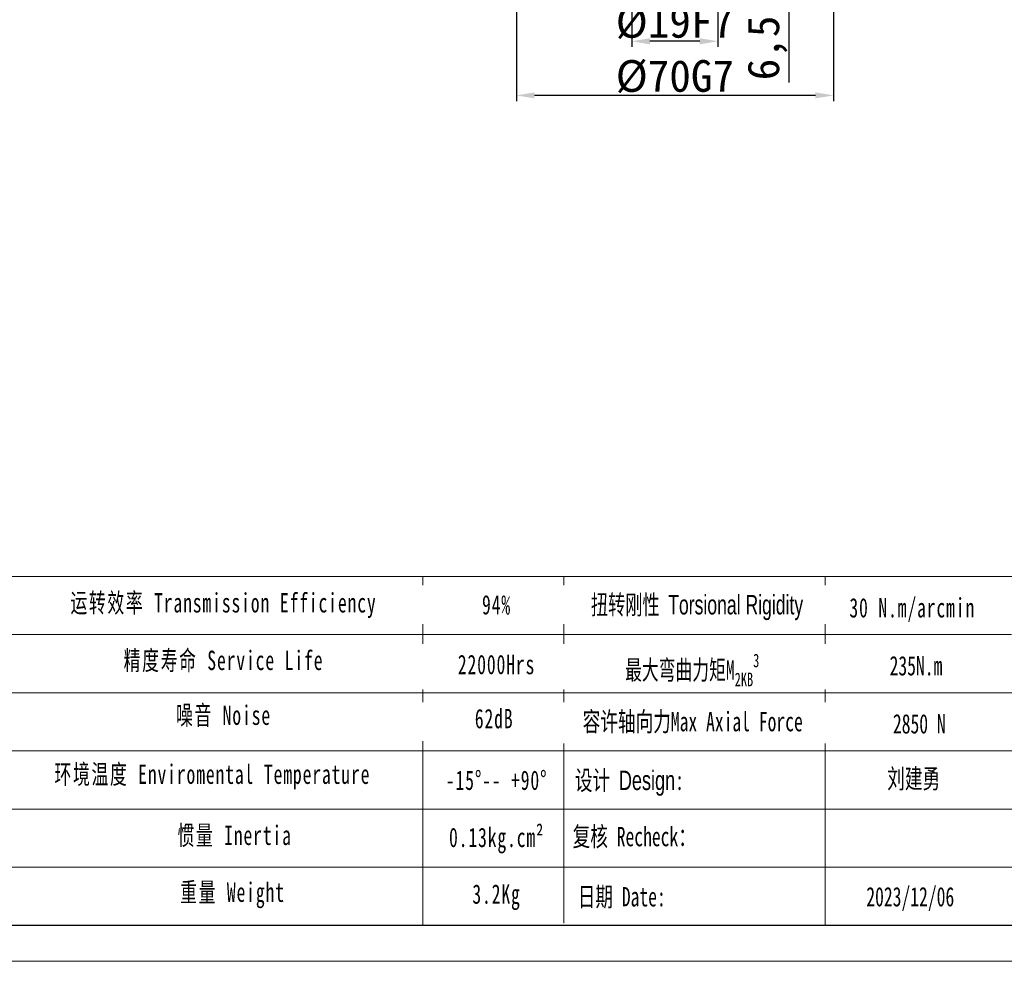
# Model space of a CAD drawing. Header units: millimetres. Extents: x 6028 to 6701, y -895 to -419.
# Tile 2 of 8: x 6267 to 6484, y -895 to -687. Entities that reach past the tile are written whole.
import ezdxf

# ---------------------------------------------------------------- set-up
doc = ezdxf.new("R2010")
doc.units = ezdxf.units.MM
doc.header["$PDSIZE"] = -5
doc.layers.get('Defpoints').update_dxf_attribs({"lineweight": 18})
for name, color, linetype, lineweight in [('SLD-0', 7, 'Continuous', 18), ('图框_外框线', 7, 'Continuous', 18), ('尺寸线层', 3, 'Continuous', 18)]:
    doc.layers.add(name, color=color, linetype=linetype, lineweight=lineweight)
doc.styles.add('工程字', font='txt')
doc.styles.add('标准', font='txt', dxfattribs={"width": 0.667})
doc.dimstyles.new('ISO-25', dxfattribs={"dimtxt": 7, "dimasz": 4, "dimexe": 1.25, "dimexo": 0.625, "dimtad": 1, "dimtxsty": '工程字', "dimcen": 2, "dimdle": 8, "dimadec": 0, "dimazin": 0, "dimtfac": 1, "dimtmove": 0, "dimatfit": 3, "dimfxl": 1, "dimarcsym": 0})

# ---------------------------------------------------------------- blocks, each defined once
blk = doc.blocks.new('*D33')
at = {"layer": 'Defpoints', "color": 0}
for p in [(6376.62, -677.66), (6446.62, -677.16), (6376.62, -703.72)]:
    blk.add_point(p, dxfattribs=at)
at = {"layer": '尺寸线层', "color": 0, "lineweight": -2}
for p, q in [((6446.62, -677.79), (6446.62, -704.97)), ((6376.62, -678.29), (6376.62, -704.97)), ((6442.62, -703.72), (6380.62, -703.72))]:
    blk.add_line(p, q, dxfattribs=at)
at = {"layer": '尺寸线层', "color": 0}
for points in [[(6380.62, -703.05), (6380.62, -704.38), (6376.62, -703.72)], [(6442.62, -704.38), (6442.62, -703.05), (6446.62, -703.72)]]:
    blk.add_solid(points, dxfattribs=at)
at = {"layer": '尺寸线层', "color": 0, "insert": (6411.6, -699.59), "char_height": 7, "attachment_point": 5, "style": '工程字'}
blk.add_mtext('%%C70G7', dxfattribs=at)
blk = doc.blocks.new('*D34')
at = {"layer": 'Defpoints', "color": 0}
for p in [(6402.1, -665.66), (6421.1, -666.16), (6402.1, -691.78)]:
    blk.add_point(p, dxfattribs=at)
at = {"layer": '尺寸线层', "color": 0, "lineweight": -2}
for p, q in [((6402.1, -666.29), (6402.1, -693.03)), ((6421.1, -666.79), (6421.1, -693.03)), ((6417.1, -691.78), (6406.1, -691.78))]:
    blk.add_line(p, q, dxfattribs=at)
at = {"layer": '尺寸线层', "color": 0}
for points in [[(6406.1, -691.11), (6406.1, -692.45), (6402.1, -691.78)], [(6417.1, -692.45), (6417.1, -691.11), (6421.1, -691.78)]]:
    blk.add_solid(points, dxfattribs=at)
at = {"layer": '尺寸线层', "color": 0, "insert": (6411.6, -687.65), "char_height": 7, "attachment_point": 5, "style": '工程字'}
blk.add_mtext('%%C19F7', dxfattribs=at)
blk = doc.blocks.new('*D36')
at = {"layer": 'Defpoints', "color": 0}
for p in [(6433.38, -671.16), (6436.73, -677.66), (6446.67, -677.66)]:
    blk.add_point(p, dxfattribs=at)
at = {"layer": '尺寸线层', "color": 0, "lineweight": -2}
for p, q in [((6436.73, -667.16), (6436.73, -663.16)), ((6434.01, -671.16), (6437.98, -671.16)), ((6436.73, -671.16), (6436.73, -677.66)), ((6446.05, -677.66), (6435.48, -677.66)), ((6436.73, -681.66), (6436.73, -700.84))]:
    blk.add_line(p, q, dxfattribs=at)
at = {"layer": '尺寸线层', "color": 0}
for points in [[(6436.06, -667.16), (6437.4, -667.16), (6436.73, -671.16)], [(6437.4, -681.66), (6436.06, -681.66), (6436.73, -677.66)]]:
    blk.add_solid(points, dxfattribs=at)
at = {"layer": '尺寸线层', "color": 0, "insert": (6432.02, -693.25), "char_height": 7, "attachment_point": 5, "rotation": 90, "style": '工程字'}
blk.add_mtext('6,5', dxfattribs=at)

msp = doc.modelspace()

# ---------------------------------------------------------------- linework, layer by layer
at = {"layer": 'SLD-0'}
msp.add_line((6355.9686, -809.873), (6355.9686, -886.7706), dxfattribs=at)
at = {"layer": '图框_外框线'}
for p, q in [((6087.6328, -809.873), (6693.0383, -809.873)), ((6387.0839, -809.873), (6387.0839, -886.3441)), ((6444.7873, -809.873), (6444.7873, -886.7706)), ((6145.65, -822.7034), (6485.9003, -822.7034)), ((6087.6328, -835.5338), (6693.0383, -835.5338)), ((6145.65, -848.3642), (6693.0383, -848.3642)), ((6145.65, -861.1946), (6693.0383, -861.1946)), ((6145.65, -874.025), (6693.0383, -874.025))]:
    msp.add_line(p, q, dxfattribs=at)
at = {"layer": '图框_外框线', "color": 3}
msp.add_lwpolyline([(6028.1966, -894.7808), (6701.0484, -894.7808), (6701.0484, -418.9784), (6028.1966, -418.9784)], close=True, dxfattribs=at)
at = {"layer": '图框_外框线', "color": 3, "lineweight": 25}
msp.add_lwpolyline([(6068.2473, -886.7706), (6693.0383, -886.7706), (6693.0383, -426.9886), (6068.2473, -426.9886)], close=True, dxfattribs=at)

# ---------------------------------------------------------------- texts
at = {"layer": 'SLD-0', "color": 1, "char_height": 4.2768, "attachment_point": 2, "line_spacing_factor": 1.15057, "style": '标准'}
for s, insert, width in [('\\T1.1;运转效率 Transmission Efficiency', (6312.012, -813.5324), 72.678028), ('\\T1.1;94%', (6372.251, -813.9692), 54.694645), ('\\T1.1;精度寿命 Service Life', (6312.012, -826.2429), 72.678028), ('\\T1.1;22000Hrs', (6372.251, -827.1507), 54.694645), ('\\T1.1;噪音 Noise', (6312.012, -838.3408), 72.678028), ('\\T1.1;62dB', (6371.7243, -839.0888), 54.694645), ('{\\T1.1;环境温度 Enviromental Temperature}', (6309.5601, -851.3576), 155.071678), ('\\T1.1;-15%%D-- +90%%D', (6372.251, -852.6896), 54.694645), ('\\T1.1;惯量 Inertia', (6314.4639, -864.8337), 72.678028), ('{\\T1.1;0.13kg.cm²}', (6372.251, -865.299), 54.694645), ('\\T1.1;重量 Weight', (6314.0042, -877.391), 72.678028), ('\\T1.1;3.2Kg', (6372.251, -877.8055), 54.694645)]:
    msp.add_mtext(s, dxfattribs=dict(at, insert=insert, width=width))
at = {"layer": 'SLD-0', "color": 1, "char_height": 4.2768, "width": 54.694645, "attachment_point": 2, "style": '标准'}
for s, insert in [('{\\T1.1;30 N.m/arcmin}', (6463.9768, -814.6307)), ('{\\f宋体|b0|i0|c134|p2;设计 \\fArial|b0|i0|c0|p2;Design}:', (6401.5614, -852.7141)), ('{\\fSimSun|b1|i0|c134|p2;刘建勇}', (6464.3, -852.343)), ('{\\f宋体|b0|i0|c134|p2;复核 Recheck：}', (6402.6369, -865.114)), ('{\\f宋体|b0|i0|c134|p2;日期 }Date:', (6399.8787, -878.3897)), ('2023/12/06', (6463.5354, -878.3851))]:
    msp.add_mtext(s, dxfattribs=dict(at, insert=insert))

# ---------------------------------------------------------------- dimensions: what is measured, and where the dimension line sits
at = {"layer": '尺寸线层'}
dim = msp.add_linear_dim(base=(6436.7288, -677.6642), p1=(6433.385, -671.1642), p2=(6446.6718, -677.6642), angle=270, dimstyle='ISO-25', override={"dimtxsty": '工程字'}, dxfattribs=at)
dim.commit()
dim.dimension.update_dxf_attribs({"geometry": '*D36', "text_midpoint": (6436.7288, -693.2501), "dimtype": 160})
for base, p1, p2, text, picture, middle in [((6402.1043, -691.7784), (6421.1043, -666.1642), (6402.1043, -665.6642), '%%C<>F7', '*D34', (6411.6043, -691.7784)), ((6376.6243, -703.7178), (6446.6243, -677.1642), (6376.6243, -677.6642), '%%C<>G7', '*D33', (6411.6043, -703.7178))]:
    dim = msp.add_linear_dim(base=base, p1=p1, p2=p2, text=text, dimstyle='ISO-25', override={"dimtxsty": '工程字'}, dxfattribs=at)
    dim.commit()
    dim.dimension.update_dxf_attribs({"geometry": picture, "text_midpoint": middle, "dimtype": 160})

# ---------------------------------------------------------------- next in the draw order: texts
at = {"layer": 'SLD-0', "color": 1, "char_height": 4.2768, "width": 155.071678, "attachment_point": 2, "style": '标准', "bg_fill": 2}
for s, insert in [('{\\f宋体|b0|i0|c134|p2;\\W0.65;扭转刚性 \\fArial|b0|i0|c0|p34;Torsional Rigidity}', (6416.4851, -813.9595)), ('\\A1;最大弯曲力矩M{\\H0.7x;\\S^ 2KB;}{\\H0.7x;\\S3^ ;}', (6415.4162, -826.904)), ('{\\f宋体|b0|i0|c134|p2;容许轴向力Max Axial Force}', (6415.5396, -839.7459))]:
    msp.add_mtext(s, dxfattribs=dict(at, insert=insert))

# ---------------------------------------------------------------- next in the draw order: texts
for s, insert in [('{\\fSimSun|b1|i0|c134|p2;235N.m}', (6464.7938, -827.4233)), ('{\\fSimSun|b1|i0|c134|p2;2850 N}', (6465.5306, -840.2353))]:
    msp.add_mtext(s, dxfattribs=dict(at, insert=insert))

doc.saveas('drawing.dxf')
